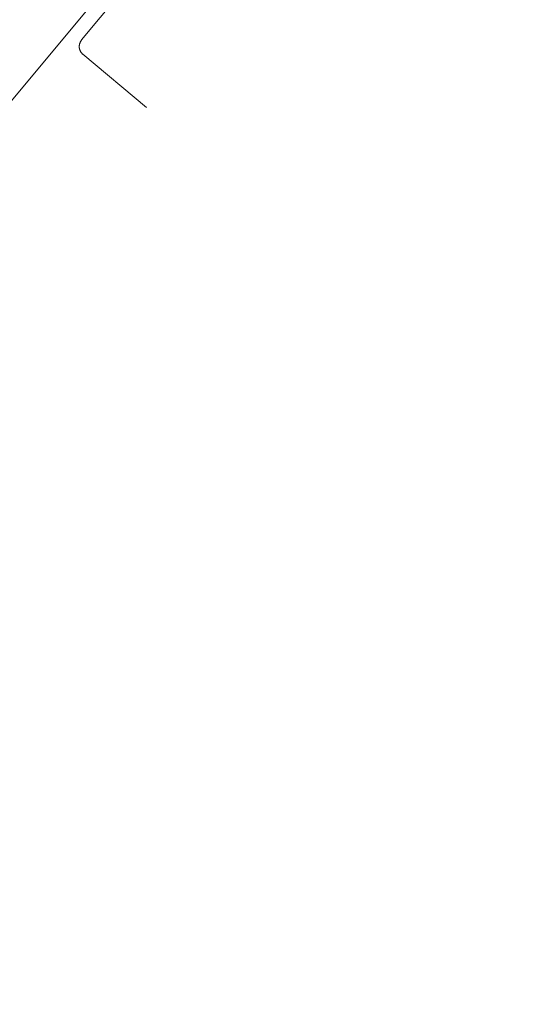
# Model space of a CAD drawing. Header units: metres. Extents: x 92810 to 93633, y 464687 to 465459.
# Tile 96 of 256: x 93203 to 93229, y 464689 to 464738. Entities that reach past the tile are written whole.
import ezdxf
from ezdxf.lldxf.tags import DXFTag

# ---------------------------------------------------------------- set-up
doc = ezdxf.new("R2010")
doc.units = ezdxf.units.M
for name, color, linetype, lineweight, transparency in [('B-OI-KL-DATA_PRORAIL-G', 90, 'SI_B_DATA_PRORAIL', 18, 0.4), ('B-OI-KL-ET_LS_PRORAIL-G', 190, 'SI_B_ET_LS_PRORAIL', 18, 0.4), ('B-OI-KL-ET_MS_PRORAIL-G', 130, 'SI_B_ET_MS_PRORAIL', 18, 0.4), ('B-WE-KL-ET_LS-G', 190, 'KL-LS-N', 18, 0.4)]:
    doc.layers.add(name, color=color, linetype=linetype, lineweight=lineweight, transparency=transparency)
doc.styles.get("Standard").update_dxf_attribs({"font": 'isocp.shx'})
tags = doc.linetypes.add('KL-LS-N', pattern='A,4,-1,[103,NLCS.SHX,S=0.75,R=0,X=0,Y=0],-1,4,-1,["L",Standard,S=1,R=0,X=0,Y=-0.5],-2', length=13).pattern_tags.tags
tags[18] = DXFTag(74, 10)
doc.linetypes.add('SI_B_DATA_PRORAIL', pattern='A,5,-2,["PRO-DATA",Standard,S=1.5,R=0,X=-0.51,Y=-0.75],-13', length=20)
doc.linetypes.add('SI_B_ET_LS_PRORAIL', pattern='A,5,-2,["PRO-LS",Standard,S=1.5,R=0,X=-0.51,Y=-0.75],-11', length=18)
doc.linetypes.add('SI_B_ET_MS_PRORAIL', pattern='A,5,-2,["PRO-MS",Standard,S=1.5,R=0,X=-0.51,Y=-0.75],-11', length=18)

msp = doc.modelspace()

# ---------------------------------------------------------------- linework, layer by layer
at = {"layer": 'B-OI-KL-DATA_PRORAIL-G', "flags": 128}
msp.add_lwpolyline([(93289.964, 464838.607), (93286.393, 464834.179), (93280.821, 464827.321), (93279.75, 464826.107), (93232.75, 464769.607), (93224.107, 464759.321), (93210.036, 464742.393), (93208.536, 464740.679), (93198.893, 464729.107), (93198.607, 464728.893), (93196.75, 464728.75), (93196.679, 464728.679), (93194.179, 464725.607), (93193.75, 464725.179), (93189.607, 464720.393), (93189.464, 464719.536), (93189.321, 464719.321), (93172.25, 464698.964), (93164.464, 464689.607), (93164.107, 464689.107), (93164.107, 464688.964), (93163.821, 464688.964)], dxfattribs=at)
at = {"layer": 'B-OI-KL-ET_LS_PRORAIL-G', "flags": 128}
msp.add_lwpolyline([(93289.964, 464838.607), (93286.393, 464834.179), (93280.821, 464827.321), (93279.75, 464826.107), (93232.75, 464769.607), (93224.107, 464759.321), (93210.036, 464742.393), (93208.536, 464740.679), (93198.893, 464729.107), (93198.607, 464728.893), (93196.75, 464728.75), (93196.679, 464728.679), (93194.179, 464725.607), (93193.75, 464725.179), (93189.607, 464720.393), (93189.464, 464719.536), (93189.321, 464719.321), (93172.25, 464698.964), (93164.464, 464689.607), (93164.107, 464689.107), (93164.107, 464688.964), (93163.821, 464688.964)], dxfattribs=at)
at = {"layer": 'B-OI-KL-ET_MS_PRORAIL-G', "flags": 128}
msp.add_lwpolyline([(93289.964, 464838.607), (93286.393, 464834.179), (93280.821, 464827.321), (93279.75, 464826.107), (93232.75, 464769.607), (93224.107, 464759.321), (93210.036, 464742.393), (93208.536, 464740.679), (93198.893, 464729.107), (93198.607, 464728.893), (93196.75, 464728.75), (93196.679, 464728.679), (93194.179, 464725.607), (93193.75, 464725.179), (93189.607, 464720.393), (93189.464, 464719.536), (93189.321, 464719.321), (93172.25, 464698.964), (93164.464, 464689.607), (93164.107, 464689.107), (93164.107, 464688.964), (93163.821, 464688.964)], dxfattribs=at)
at = {"layer": 'B-WE-KL-ET_LS-G'}
msp.add_lwpolyline([(93209.608, 464733.565), (93206.446, 464736.207), (93206.432, 464736.219), (93206.42, 464736.231), (93206.407, 464736.244), (93206.395, 464736.257), (93206.384, 464736.27), (93206.373, 464736.284), (93206.362, 464736.298), (93206.352, 464736.313), (93206.343, 464736.328), (93206.334, 464736.343), (93206.326, 464736.358), (93206.318, 464736.374), (93206.31, 464736.39), (93206.304, 464736.406), (93206.297, 464736.423), (93206.292, 464736.44), (93206.287, 464736.456), (93206.282, 464736.474), (93206.279, 464736.491), (93206.275, 464736.508), (93206.273, 464736.525), (93206.271, 464736.543), (93206.269, 464736.561), (93206.269, 464736.578), (93206.268, 464736.596), (93206.269, 464736.613), (93206.27, 464736.631), (93206.272, 464736.649), (93206.274, 464736.666), (93206.277, 464736.683), (93206.28, 464736.701), (93206.284, 464736.718), (93206.289, 464736.735), (93206.294, 464736.752), (93206.3, 464736.768), (93206.307, 464736.785), (93206.314, 464736.801), (93206.321, 464736.817), (93206.329, 464736.832), (93206.338, 464736.848), (93206.347, 464736.863), (93206.357, 464736.878), (93206.367, 464736.892), (93206.378, 464736.906), (93206.389, 464736.92), (93218.954, 464751.987)], dxfattribs=at)

doc.saveas('drawing.dxf')
